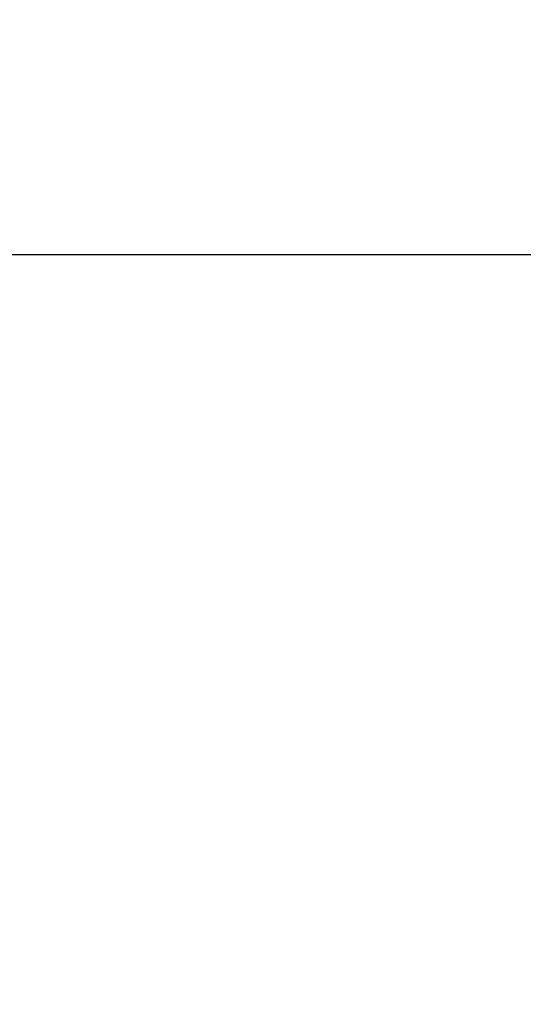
# Model space of a CAD drawing. Header units: inches. Extents: x 0 to 200, y 0 to 130.
# Tile 5 of 91: x 57.907 to 58.341, y 34.367 to 35.215. Entities that reach past the tile are written whole.
import ezdxf

# ---------------------------------------------------------------- set-up
doc = ezdxf.new("R2010")
doc.units = ezdxf.units.IN
doc.header["$LTSCALE"] = 11.011777
doc.header["$MEASUREMENT"] = 0
doc.linetypes.add('HIDDEN', pattern=[0.2, 0.1, -0.1])
doc.layers.get('0').update_dxf_attribs({"linetype": 'CONTINUOUS'})
doc.layers.add('DEFAULT_2', color=8, linetype='HIDDEN')
doc.layers.add('DIMENSIONS', color=7, linetype='CONTINUOUS')
doc.styles.get("Standard").update_dxf_attribs({"font": 'arial.ttf'})
doc.dimstyles.new('DIMSTYLE_1', dxfattribs={"dimtxt": 0.883298, "dimasz": 1.17773, "dimexe": 0.09, "dimexo": 0.07, "dimgap": 0.0375, "dimtad": 0, "dimtih": 1, "dimtoh": 1, "dimzin": 4, "dimdsep": 46, "dimtxsty": 'Standard', "dimblk": '_FILLED', "dimblk1": '_FILLED', "dimblk2": '_FILLED', "dimcen": 0.09, "dimazin": 1, "dimtfac": 1, "dimtofl": 0, "dimtmove": 0, "dimatfit": 3, "dimldrblk": '_FILLED', "dimfxl": 0, "dimtolj": 1, "dimtzin": 4, "dimarcsym": 0})

# ---------------------------------------------------------------- blocks, each defined once
blk = doc.blocks.new('_FILLED')
at = {"color": 0, "linetype": 'ByBlock'}
blk.add_solid([(0, 0), (-1, 0.2), (-1, -0.2)], dxfattribs=at)
blk = doc.blocks.new('*D13')
at = {"layer": 'DIMENSIONS', "color": 2, "linetype": 'Continuous'}
for p, q in [((57.85072, 72.58628), (55.59026, 72.58628)), ((61.47572, 72.58628), (63.83118, 72.58628))]:
    blk.add_line(p, q, dxfattribs=at)
at = {"layer": 'DIMENSIONS', "color": 2, "linetype": 'Continuous', "xscale": 1.1777301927, "yscale": 1.1777301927, "zscale": 1.1777301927}
blk.add_blockref('_FILLED', (57.85072, 72.58628), dxfattribs=at)
at = {"layer": 'DIMENSIONS', "color": 2, "linetype": 'Continuous', "xscale": 1.1777301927, "yscale": 1.1777301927, "zscale": 1.1777301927, "rotation": 180}
blk.add_blockref('_FILLED', (61.47572, 72.58628), dxfattribs=at)
at = {"layer": 'DIMENSIONS', "color": 2, "linetype": 'Continuous', "insert": (55.14861, 73.02792), "char_height": 0.883298, "width": 2.4003367, "attachment_point": 3, "line_spacing_factor": 0.9}
blk.add_mtext('3.63', dxfattribs=at)

msp = doc.modelspace()

# ---------------------------------------------------------------- linework, layer by layer
at = {"layer": 'DEFAULT_2', "color": 8, "linetype": 'HIDDEN'}
msp.add_line((60.76722, 35.01297), (34.16322, 35.01297), dxfattribs=at)

# ---------------------------------------------------------------- dimensions: what is measured, and where the dimension line sits
at = {"layer": 'DIMENSIONS', "color": 2, "linetype": 'Continuous'}
dim = msp.add_linear_dim(base=(61.4757176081, 72.5862751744), p1=(57.8507176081, 91.6379779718), p2=(61.4757176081, 34.3669779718), dimstyle='DIMSTYLE_1', dxfattribs=at)
dim.commit()
dim.dimension.update_dxf_attribs({"geometry": '*D13', "text_midpoint": (53.9472941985, 72.5813488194), "dimtype": 160})

doc.saveas('drawing.dxf')
